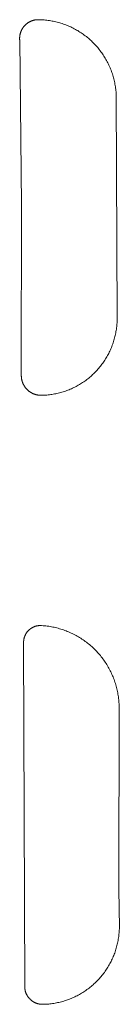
# Model space of a CAD drawing. Extents: x 211930 to 222589, y 569015 to 577578.
# Tile 85 of 95: x 222575.69 to 222578.31, y 575913.1 to 575938.83. Entities that reach past the tile are written whole.
import ezdxf

# ---------------------------------------------------------------- set-up
doc = ezdxf.new("R2010")
doc.units = 0
doc.layers.add('016 Alles planjaar 2023', color=72, linetype='Continuous', lineweight=20, true_color=0x1e90ff)

msp = doc.modelspace()

# ---------------------------------------------------------------- hatches: boundary and pattern name
at = {"layer": '016 Alles planjaar 2023', "true_color": 0x1e90ff}
h = msp.add_hatch(dxfattribs=at)
h.set_pattern_fill('DQ_CLEAR', color=72, style=0)
h.set_pattern_definition([])
h.paths.add_polyline_path([(222578.228, 575936.877), (222578.226, 575936.911), (222578.223, 575936.946), (222578.22, 575936.98), (222578.216, 575937.014), (222578.212, 575937.048), (222578.207, 575937.083), (222578.202, 575937.117), (222578.195, 575937.15), (222578.189, 575937.184), (222578.182, 575937.218), (222578.174, 575937.252), (222578.166, 575937.285), (222578.157, 575937.318), (222578.147, 575937.351), (222578.137, 575937.384), (222578.127, 575937.417), (222578.116, 575937.45), (222578.104, 575937.482), (222578.092, 575937.514), (222578.079, 575937.547), (222578.066, 575937.578), (222578.052, 575937.61), (222578.038, 575937.641), (222578.023, 575937.672), (222578.008, 575937.703), (222577.992, 575937.734), (222577.976, 575937.764), (222577.959, 575937.794), (222577.942, 575937.824), (222577.924, 575937.853), (222577.905, 575937.883), (222577.887, 575937.911), (222577.867, 575937.94), (222577.848, 575937.968), (222577.827, 575937.996), (222577.807, 575938.024), (222577.785, 575938.051), (222577.764, 575938.078), (222577.742, 575938.104), (222577.719, 575938.13), (222577.696, 575938.156), (222577.673, 575938.181), (222577.649, 575938.206), (222577.625, 575938.231), (222577.601, 575938.255), (222577.576, 575938.279), (222577.55, 575938.302), (222577.524, 575938.325), (222577.498, 575938.347), (222577.472, 575938.369), (222577.445, 575938.391), (222577.418, 575938.412), (222577.39, 575938.433), (222577.362, 575938.453), (222577.334, 575938.473), (222577.305, 575938.492), (222577.276, 575938.511), (222577.247, 575938.529), (222577.218, 575938.547), (222577.188, 575938.564), (222577.158, 575938.581), (222577.128, 575938.597), (222577.097, 575938.613), (222577.066, 575938.628), (222577.035, 575938.643), (222577.004, 575938.657), (222576.972, 575938.671), (222576.94, 575938.684), (222576.908, 575938.696), (222576.876, 575938.709), (222576.843, 575938.72), (222576.811, 575938.731), (222576.778, 575938.742), (222576.745, 575938.752), (222576.712, 575938.761), (222576.678, 575938.77), (222576.645, 575938.778), (222576.611, 575938.786), (222576.578, 575938.793), (222576.544, 575938.799), (222576.51, 575938.805), (222576.476, 575938.811), (222576.442, 575938.816), (222576.408, 575938.82), (222576.373, 575938.824), (222576.339, 575938.827), (222576.305, 575938.829), (222576.27, 575938.831), (222576.236, 575938.833), (222576.201, 575938.834), (222576.159, 575938.834), (222576.151, 575938.833), (222576.143, 575938.832), (222576.134, 575938.832), (222576.126, 575938.831), (222576.118, 575938.83), (222576.11, 575938.829), (222576.102, 575938.827), (222576.094, 575938.826), (222576.086, 575938.824), (222576.078, 575938.822), (222576.07, 575938.821), (222576.062, 575938.819), (222576.054, 575938.816), (222576.046, 575938.814), (222576.039, 575938.812), (222576.031, 575938.809), (222576.023, 575938.807), (222576.015, 575938.804), (222576.008, 575938.801), (222576, 575938.798), (222575.993, 575938.795), (222575.985, 575938.792), (222575.978, 575938.788), (222575.97, 575938.785), (222575.963, 575938.781), (222575.956, 575938.777), (222575.949, 575938.773), (222575.942, 575938.769), (222575.934, 575938.765), (222575.927, 575938.761), (222575.921, 575938.757), (222575.914, 575938.752), (222575.907, 575938.748), (222575.9, 575938.743), (222575.894, 575938.738), (222575.887, 575938.733), (222575.881, 575938.728), (222575.874, 575938.723), (222575.868, 575938.718), (222575.862, 575938.713), (222575.856, 575938.707), (222575.85, 575938.702), (222575.844, 575938.696), (222575.838, 575938.69), (222575.832, 575938.684), (222575.827, 575938.679), (222575.821, 575938.673), (222575.816, 575938.666), (222575.81, 575938.66), (222575.805, 575938.654), (222575.8, 575938.648), (222575.795, 575938.641), (222575.79, 575938.635), (222575.785, 575938.628), (222575.781, 575938.621), (222575.776, 575938.615), (222575.772, 575938.608), (222575.767, 575938.601), (222575.763, 575938.594), (222575.759, 575938.587), (222575.755, 575938.58), (222575.751, 575938.572), (222575.747, 575938.565), (222575.744, 575938.558), (222575.74, 575938.55), (222575.737, 575938.543), (222575.734, 575938.536), (222575.73, 575938.528), (222575.727, 575938.52), (222575.725, 575938.513), (222575.722, 575938.505), (222575.719, 575938.497), (222575.717, 575938.49), (222575.714, 575938.482), (222575.712, 575938.474), (222575.71, 575938.466), (222575.708, 575938.458), (222575.706, 575938.45), (222575.704, 575938.442), (222575.703, 575938.434), (222575.701, 575938.426), (222575.7, 575938.418), (222575.699, 575938.41), (222575.698, 575938.402), (222575.697, 575938.394), (222575.696, 575938.386), (222575.696, 575938.377), (222575.695, 575938.369), (222575.695, 575938.361), (222575.695, 575938.353), (222575.694, 575938.345), (222575.694, 575938.337), (222575.695, 575938.328), (222575.695, 575938.32), (222575.695, 575938.312), (222575.696, 575938.304), (222575.743, 575933.997), (222575.739, 575929.535), (222575.739, 575929.526), (222575.739, 575929.518), (222575.74, 575929.509), (222575.74, 575929.501), (222575.741, 575929.492), (222575.741, 575929.484), (222575.742, 575929.475), (222575.743, 575929.466), (222575.745, 575929.458), (222575.746, 575929.449), (222575.747, 575929.441), (222575.749, 575929.433), (222575.751, 575929.424), (222575.753, 575929.416), (222575.755, 575929.407), (222575.757, 575929.399), (222575.759, 575929.391), (222575.762, 575929.383), (222575.764, 575929.374), (222575.767, 575929.366), (222575.77, 575929.358), (222575.773, 575929.35), (222575.776, 575929.342), (222575.779, 575929.334), (222575.782, 575929.326), (222575.786, 575929.318), (222575.79, 575929.311), (222575.793, 575929.303), (222575.797, 575929.295), (222575.801, 575929.288), (222575.806, 575929.28), (222575.81, 575929.273), (222575.814, 575929.265), (222575.819, 575929.258), (222575.823, 575929.251), (222575.828, 575929.244), (222575.833, 575929.237), (222575.838, 575929.23), (222575.843, 575929.223), (222575.848, 575929.216), (222575.854, 575929.209), (222575.859, 575929.203), (222575.865, 575929.196), (222575.87, 575929.19), (222575.876, 575929.183), (222575.882, 575929.177), (222575.888, 575929.171), (222575.894, 575929.165), (222575.9, 575929.159), (222575.907, 575929.153), (222575.913, 575929.147), (222575.92, 575929.142), (222575.926, 575929.136), (222575.933, 575929.131), (222575.94, 575929.125), (222575.946, 575929.12), (222575.953, 575929.115), (222575.96, 575929.11), (222575.967, 575929.105), (222575.975, 575929.101), (222575.982, 575929.096), (222575.989, 575929.091), (222575.997, 575929.087), (222576.004, 575929.083), (222576.012, 575929.079), (222576.019, 575929.075), (222576.027, 575929.071), (222576.035, 575929.067), (222576.042, 575929.064), (222576.05, 575929.06), (222576.058, 575929.057), (222576.066, 575929.054), (222576.074, 575929.05), (222576.082, 575929.048), (222576.09, 575929.045), (222576.098, 575929.042), (222576.107, 575929.04), (222576.115, 575929.037), (222576.123, 575929.035), (222576.132, 575929.033), (222576.14, 575929.031), (222576.148, 575929.029), (222576.157, 575929.027), (222576.165, 575929.026), (222576.174, 575929.024), (222576.182, 575929.023), (222576.191, 575929.022), (222576.199, 575929.021), (222576.208, 575929.02), (222576.216, 575929.019), (222576.225, 575929.019), (222576.233, 575929.018), (222576.275, 575929.018), (222576.309, 575929.019), (222576.342, 575929.021), (222576.376, 575929.023), (222576.409, 575929.025), (222576.442, 575929.028), (222576.476, 575929.032), (222576.509, 575929.036), (222576.542, 575929.041), (222576.575, 575929.046), (222576.608, 575929.052), (222576.641, 575929.058), (222576.673, 575929.065), (222576.706, 575929.073), (222576.738, 575929.081), (222576.771, 575929.089), (222576.803, 575929.098), (222576.835, 575929.108), (222576.867, 575929.118), (222576.898, 575929.129), (222576.93, 575929.14), (222576.961, 575929.152), (222576.992, 575929.164), (222577.023, 575929.177), (222577.054, 575929.19), (222577.084, 575929.204), (222577.115, 575929.218), (222577.145, 575929.233), (222577.174, 575929.248), (222577.204, 575929.264), (222577.233, 575929.28), (222577.262, 575929.297), (222577.291, 575929.314), (222577.319, 575929.332), (222577.347, 575929.35), (222577.375, 575929.369), (222577.402, 575929.388), (222577.429, 575929.408), (222577.456, 575929.428), (222577.483, 575929.448), (222577.509, 575929.469), (222577.535, 575929.49), (222577.56, 575929.512), (222577.585, 575929.534), (222577.61, 575929.557), (222577.634, 575929.58), (222577.658, 575929.603), (222577.681, 575929.627), (222577.705, 575929.651), (222577.727, 575929.675), (222577.75, 575929.7), (222577.771, 575929.726), (222577.793, 575929.751), (222577.814, 575929.777), (222577.835, 575929.803), (222577.855, 575929.83), (222577.875, 575929.857), (222577.894, 575929.884), (222577.913, 575929.912), (222577.931, 575929.94), (222577.949, 575929.968), (222577.966, 575929.997), (222577.983, 575930.026), (222578, 575930.055), (222578.016, 575930.084), (222578.031, 575930.114), (222578.046, 575930.144), (222578.061, 575930.174), (222578.075, 575930.204), (222578.088, 575930.235), (222578.101, 575930.266), (222578.113, 575930.297), (222578.125, 575930.328), (222578.137, 575930.359), (222578.148, 575930.391), (222578.158, 575930.423), (222578.168, 575930.455), (222578.177, 575930.487), (222578.186, 575930.519), (222578.194, 575930.552), (222578.202, 575930.584), (222578.209, 575930.617), (222578.216, 575930.649), (222578.222, 575930.682), (222578.227, 575930.715), (222578.232, 575930.748), (222578.237, 575930.782), (222578.24, 575930.815), (222578.244, 575930.848), (222578.247, 575930.881), (222578.249, 575930.915), (222578.25, 575930.948), (222578.251, 575930.982), (222578.252, 575931.015), (222578.228, 575936.877)])
h = msp.add_hatch(dxfattribs=at)
h.set_pattern_fill('DQ_CLEAR', color=72, style=0)
h.set_pattern_definition([])
h.paths.add_polyline_path([(222578.303, 575920.954), (222578.301, 575920.99), (222578.298, 575921.026), (222578.294, 575921.062), (222578.29, 575921.098), (222578.286, 575921.134), (222578.28, 575921.17), (222578.274, 575921.206), (222578.268, 575921.241), (222578.261, 575921.277), (222578.253, 575921.312), (222578.245, 575921.347), (222578.236, 575921.382), (222578.227, 575921.417), (222578.217, 575921.452), (222578.206, 575921.487), (222578.195, 575921.521), (222578.183, 575921.555), (222578.171, 575921.589), (222578.158, 575921.623), (222578.145, 575921.657), (222578.131, 575921.69), (222578.116, 575921.723), (222578.101, 575921.756), (222578.086, 575921.789), (222578.069, 575921.821), (222578.053, 575921.853), (222578.035, 575921.885), (222578.018, 575921.917), (222577.999, 575921.948), (222577.981, 575921.979), (222577.961, 575922.009), (222577.941, 575922.04), (222577.921, 575922.07), (222577.9, 575922.099), (222577.879, 575922.128), (222577.857, 575922.157), (222577.835, 575922.186), (222577.812, 575922.214), (222577.789, 575922.242), (222577.765, 575922.269), (222577.741, 575922.296), (222577.716, 575922.322), (222577.691, 575922.349), (222577.666, 575922.374), (222577.64, 575922.4), (222577.614, 575922.424), (222577.587, 575922.449), (222577.56, 575922.473), (222577.532, 575922.496), (222577.504, 575922.519), (222577.476, 575922.542), (222577.447, 575922.564), (222577.418, 575922.585), (222577.389, 575922.607), (222577.359, 575922.627), (222577.329, 575922.647), (222577.299, 575922.667), (222577.268, 575922.686), (222577.237, 575922.705), (222577.206, 575922.723), (222577.174, 575922.74), (222577.142, 575922.757), (222577.11, 575922.774), (222577.077, 575922.79), (222577.045, 575922.805), (222577.012, 575922.82), (222576.978, 575922.834), (222576.945, 575922.848), (222576.911, 575922.861), (222576.877, 575922.874), (222576.843, 575922.886), (222576.809, 575922.897), (222576.774, 575922.908), (222576.74, 575922.919), (222576.705, 575922.928), (222576.67, 575922.937), (222576.635, 575922.946), (222576.599, 575922.954), (222576.564, 575922.961), (222576.528, 575922.968), (222576.493, 575922.974), (222576.457, 575922.98), (222576.421, 575922.985), (222576.385, 575922.989), (222576.349, 575922.993), (222576.313, 575922.996), (222576.27, 575923), (222576.262, 575923), (222576.255, 575923), (222576.248, 575923.001), (222576.241, 575923.001), (222576.233, 575923.001), (222576.226, 575923.001), (222576.219, 575923), (222576.211, 575923), (222576.204, 575923), (222576.197, 575922.999), (222576.19, 575922.998), (222576.182, 575922.997), (222576.175, 575922.996), (222576.168, 575922.995), (222576.161, 575922.994), (222576.153, 575922.993), (222576.146, 575922.991), (222576.139, 575922.99), (222576.132, 575922.988), (222576.125, 575922.986), (222576.118, 575922.984), (222576.111, 575922.982), (222576.104, 575922.98), (222576.097, 575922.978), (222576.09, 575922.975), (222576.083, 575922.973), (222576.077, 575922.97), (222576.07, 575922.967), (222576.063, 575922.965), (222576.056, 575922.962), (222576.05, 575922.959), (222576.043, 575922.955), (222576.037, 575922.952), (222576.03, 575922.949), (222576.024, 575922.945), (222576.017, 575922.942), (222576.011, 575922.938), (222576.005, 575922.934), (222575.999, 575922.93), (222575.993, 575922.926), (222575.987, 575922.922), (222575.981, 575922.918), (222575.975, 575922.913), (222575.969, 575922.909), (222575.963, 575922.904), (222575.958, 575922.9), (222575.952, 575922.895), (222575.947, 575922.89), (222575.941, 575922.885), (222575.936, 575922.881), (222575.931, 575922.875), (222575.925, 575922.87), (222575.92, 575922.865), (222575.915, 575922.86), (222575.91, 575922.854), (222575.906, 575922.849), (222575.901, 575922.843), (222575.896, 575922.838), (222575.892, 575922.832), (222575.887, 575922.826), (222575.883, 575922.82), (222575.879, 575922.814), (222575.874, 575922.808), (222575.87, 575922.802), (222575.867, 575922.796), (222575.863, 575922.79), (222575.859, 575922.784), (222575.855, 575922.777), (222575.852, 575922.771), (222575.848, 575922.764), (222575.845, 575922.758), (222575.842, 575922.751), (222575.839, 575922.745), (222575.836, 575922.738), (222575.833, 575922.731), (222575.83, 575922.725), (222575.827, 575922.718), (222575.825, 575922.711), (222575.823, 575922.704), (222575.82, 575922.697), (222575.818, 575922.69), (222575.816, 575922.683), (222575.814, 575922.676), (222575.812, 575922.669), (222575.81, 575922.662), (222575.809, 575922.655), (222575.807, 575922.648), (222575.806, 575922.641), (222575.805, 575922.633), (222575.804, 575922.626), (222575.803, 575922.619), (222575.802, 575922.612), (222575.801, 575922.604), (222575.8, 575922.597), (222575.8, 575922.59), (222575.799, 575922.583), (222575.799, 575922.575), (222575.799, 575922.568), (222575.829, 575913.554), (222575.829, 575913.546), (222575.83, 575913.539), (222575.83, 575913.531), (222575.831, 575913.523), (222575.832, 575913.515), (222575.833, 575913.508), (222575.834, 575913.5), (222575.835, 575913.492), (222575.836, 575913.485), (222575.838, 575913.477), (222575.839, 575913.47), (222575.841, 575913.462), (222575.843, 575913.455), (222575.844, 575913.447), (222575.847, 575913.44), (222575.849, 575913.432), (222575.851, 575913.425), (222575.853, 575913.417), (222575.856, 575913.41), (222575.859, 575913.403), (222575.861, 575913.396), (222575.864, 575913.388), (222575.867, 575913.381), (222575.87, 575913.374), (222575.874, 575913.367), (222575.877, 575913.36), (222575.881, 575913.353), (222575.884, 575913.347), (222575.888, 575913.34), (222575.892, 575913.333), (222575.896, 575913.326), (222575.9, 575913.32), (222575.904, 575913.313), (222575.908, 575913.307), (222575.913, 575913.3), (222575.917, 575913.294), (222575.922, 575913.288), (222575.926, 575913.282), (222575.931, 575913.276), (222575.936, 575913.27), (222575.941, 575913.264), (222575.946, 575913.258), (222575.951, 575913.252), (222575.957, 575913.247), (222575.962, 575913.241), (222575.967, 575913.236), (222575.973, 575913.23), (222575.979, 575913.225), (222575.984, 575913.22), (222575.99, 575913.215), (222575.996, 575913.21), (222576.002, 575913.205), (222576.008, 575913.2), (222576.014, 575913.195), (222576.021, 575913.191), (222576.027, 575913.186), (222576.033, 575913.182), (222576.04, 575913.177), (222576.046, 575913.173), (222576.053, 575913.169), (222576.059, 575913.165), (222576.066, 575913.161), (222576.073, 575913.158), (222576.08, 575913.154), (222576.087, 575913.151), (222576.094, 575913.147), (222576.101, 575913.144), (222576.108, 575913.141), (222576.115, 575913.138), (222576.122, 575913.135), (222576.129, 575913.132), (222576.136, 575913.129), (222576.144, 575913.127), (222576.151, 575913.124), (222576.158, 575913.122), (222576.166, 575913.12), (222576.173, 575913.118), (222576.181, 575913.116), (222576.188, 575913.114), (222576.196, 575913.112), (222576.203, 575913.111), (222576.211, 575913.109), (222576.219, 575913.108), (222576.226, 575913.107), (222576.234, 575913.106), (222576.242, 575913.105), (222576.249, 575913.104), (222576.257, 575913.103), (222576.265, 575913.103), (222576.273, 575913.102), (222576.28, 575913.102), (222576.322, 575913.103), (222576.356, 575913.104), (222576.39, 575913.105), (222576.423, 575913.108), (222576.457, 575913.11), (222576.491, 575913.114), (222576.525, 575913.118), (222576.558, 575913.122), (222576.592, 575913.127), (222576.625, 575913.133), (222576.658, 575913.139), (222576.692, 575913.146), (222576.725, 575913.153), (222576.758, 575913.161), (222576.791, 575913.169), (222576.823, 575913.178), (222576.856, 575913.188), (222576.888, 575913.198), (222576.92, 575913.208), (222576.952, 575913.219), (222576.984, 575913.231), (222577.016, 575913.243), (222577.047, 575913.255), (222577.079, 575913.269), (222577.11, 575913.282), (222577.14, 575913.297), (222577.171, 575913.311), (222577.201, 575913.326), (222577.231, 575913.342), (222577.261, 575913.358), (222577.29, 575913.375), (222577.32, 575913.392), (222577.349, 575913.41), (222577.377, 575913.428), (222577.406, 575913.447), (222577.434, 575913.466), (222577.461, 575913.485), (222577.489, 575913.505), (222577.516, 575913.526), (222577.542, 575913.547), (222577.569, 575913.568), (222577.595, 575913.59), (222577.62, 575913.612), (222577.645, 575913.634), (222577.67, 575913.658), (222577.695, 575913.681), (222577.719, 575913.705), (222577.742, 575913.729), (222577.766, 575913.754), (222577.789, 575913.779), (222577.811, 575913.804), (222577.833, 575913.83), (222577.855, 575913.856), (222577.876, 575913.882), (222577.896, 575913.909), (222577.917, 575913.936), (222577.937, 575913.964), (222577.956, 575913.992), (222577.975, 575914.02), (222577.993, 575914.048), (222578.011, 575914.077), (222578.029, 575914.106), (222578.046, 575914.136), (222578.062, 575914.165), (222578.078, 575914.195), (222578.093, 575914.225), (222578.108, 575914.256), (222578.123, 575914.286), (222578.137, 575914.317), (222578.15, 575914.348), (222578.163, 575914.379), (222578.176, 575914.411), (222578.188, 575914.443), (222578.199, 575914.475), (222578.21, 575914.507), (222578.22, 575914.539), (222578.23, 575914.572), (222578.239, 575914.604), (222578.248, 575914.637), (222578.256, 575914.67), (222578.263, 575914.703), (222578.27, 575914.736), (222578.277, 575914.769), (222578.283, 575914.803), (222578.288, 575914.836), (222578.293, 575914.87), (222578.297, 575914.903), (222578.301, 575914.937), (222578.304, 575914.971), (222578.307, 575915.004), (222578.309, 575915.038), (222578.31, 575915.072), (222578.311, 575915.106), (222578.299, 575916.105), (222578.303, 575920.954)])

# ---------------------------------------------------------------- linework, layer by layer
at = {"layer": '016 Alles planjaar 2023', "color": 14, "true_color": 0x004000}
for points in [[(222578.228, 575936.877), (222578.226, 575936.911), (222578.223, 575936.946), (222578.22, 575936.98), (222578.216, 575937.014), (222578.212, 575937.048), (222578.207, 575937.083), (222578.202, 575937.117), (222578.195, 575937.15), (222578.189, 575937.184), (222578.182, 575937.218), (222578.174, 575937.252), (222578.166, 575937.285), (222578.157, 575937.318), (222578.147, 575937.351), (222578.137, 575937.384), (222578.127, 575937.417), (222578.116, 575937.45), (222578.104, 575937.482), (222578.092, 575937.514), (222578.079, 575937.547), (222578.066, 575937.578), (222578.052, 575937.61), (222578.038, 575937.641), (222578.023, 575937.672), (222578.008, 575937.703), (222577.992, 575937.734), (222577.976, 575937.764), (222577.959, 575937.794), (222577.942, 575937.824), (222577.924, 575937.853), (222577.905, 575937.883), (222577.887, 575937.911), (222577.867, 575937.94), (222577.848, 575937.968), (222577.827, 575937.996), (222577.807, 575938.024), (222577.785, 575938.051), (222577.764, 575938.078), (222577.742, 575938.104), (222577.719, 575938.13), (222577.696, 575938.156), (222577.673, 575938.181), (222577.649, 575938.206), (222577.625, 575938.231), (222577.601, 575938.255), (222577.576, 575938.279), (222577.55, 575938.302), (222577.524, 575938.325), (222577.498, 575938.347), (222577.472, 575938.369), (222577.445, 575938.391), (222577.418, 575938.412), (222577.39, 575938.433), (222577.362, 575938.453), (222577.334, 575938.473), (222577.305, 575938.492), (222577.276, 575938.511), (222577.247, 575938.529), (222577.218, 575938.547), (222577.188, 575938.564), (222577.158, 575938.581), (222577.128, 575938.597), (222577.097, 575938.613), (222577.066, 575938.628), (222577.035, 575938.643), (222577.004, 575938.657), (222576.972, 575938.671), (222576.94, 575938.684), (222576.908, 575938.696), (222576.876, 575938.709), (222576.843, 575938.72), (222576.811, 575938.731), (222576.778, 575938.742), (222576.745, 575938.752), (222576.712, 575938.761), (222576.678, 575938.77), (222576.645, 575938.778), (222576.611, 575938.786), (222576.578, 575938.793), (222576.544, 575938.799), (222576.51, 575938.805), (222576.476, 575938.811), (222576.442, 575938.816), (222576.408, 575938.82), (222576.373, 575938.824), (222576.339, 575938.827), (222576.305, 575938.829), (222576.27, 575938.831), (222576.236, 575938.833), (222576.201, 575938.834), (222576.159, 575938.834), (222576.151, 575938.833), (222576.143, 575938.832), (222576.134, 575938.832), (222576.126, 575938.831), (222576.118, 575938.83), (222576.11, 575938.829), (222576.102, 575938.827), (222576.094, 575938.826), (222576.086, 575938.824), (222576.078, 575938.822), (222576.07, 575938.821), (222576.062, 575938.819), (222576.054, 575938.816), (222576.046, 575938.814), (222576.039, 575938.812), (222576.031, 575938.809), (222576.023, 575938.807), (222576.015, 575938.804), (222576.008, 575938.801), (222576, 575938.798), (222575.993, 575938.795), (222575.985, 575938.792), (222575.978, 575938.788), (222575.97, 575938.785), (222575.963, 575938.781), (222575.956, 575938.777), (222575.949, 575938.773), (222575.942, 575938.769), (222575.934, 575938.765), (222575.927, 575938.761), (222575.921, 575938.757), (222575.914, 575938.752), (222575.907, 575938.748), (222575.9, 575938.743), (222575.894, 575938.738), (222575.887, 575938.733), (222575.881, 575938.728), (222575.874, 575938.723), (222575.868, 575938.718), (222575.862, 575938.713), (222575.856, 575938.707), (222575.85, 575938.702), (222575.844, 575938.696), (222575.838, 575938.69), (222575.832, 575938.684), (222575.827, 575938.679), (222575.821, 575938.673), (222575.816, 575938.666), (222575.81, 575938.66), (222575.805, 575938.654), (222575.8, 575938.648), (222575.795, 575938.641), (222575.79, 575938.635), (222575.785, 575938.628), (222575.781, 575938.621), (222575.776, 575938.615), (222575.772, 575938.608), (222575.767, 575938.601), (222575.763, 575938.594), (222575.759, 575938.587), (222575.755, 575938.58), (222575.751, 575938.572), (222575.747, 575938.565), (222575.744, 575938.558), (222575.74, 575938.55), (222575.737, 575938.543), (222575.734, 575938.536), (222575.73, 575938.528), (222575.727, 575938.52), (222575.725, 575938.513), (222575.722, 575938.505), (222575.719, 575938.497), (222575.717, 575938.49), (222575.714, 575938.482), (222575.712, 575938.474), (222575.71, 575938.466), (222575.708, 575938.458), (222575.706, 575938.45), (222575.704, 575938.442), (222575.703, 575938.434), (222575.701, 575938.426), (222575.7, 575938.418), (222575.699, 575938.41), (222575.698, 575938.402), (222575.697, 575938.394), (222575.696, 575938.386), (222575.696, 575938.377), (222575.695, 575938.369), (222575.695, 575938.361), (222575.695, 575938.353), (222575.694, 575938.345), (222575.694, 575938.337), (222575.695, 575938.328), (222575.695, 575938.32), (222575.695, 575938.312), (222575.696, 575938.304), (222575.743, 575933.997), (222575.739, 575929.535), (222575.739, 575929.526), (222575.739, 575929.518), (222575.74, 575929.509), (222575.74, 575929.501), (222575.741, 575929.492), (222575.741, 575929.484), (222575.742, 575929.475), (222575.743, 575929.466), (222575.745, 575929.458), (222575.746, 575929.449), (222575.747, 575929.441), (222575.749, 575929.433), (222575.751, 575929.424), (222575.753, 575929.416), (222575.755, 575929.407), (222575.757, 575929.399), (222575.759, 575929.391), (222575.762, 575929.383), (222575.764, 575929.374), (222575.767, 575929.366), (222575.77, 575929.358), (222575.773, 575929.35), (222575.776, 575929.342), (222575.779, 575929.334), (222575.782, 575929.326), (222575.786, 575929.318), (222575.79, 575929.311), (222575.793, 575929.303), (222575.797, 575929.295), (222575.801, 575929.288), (222575.806, 575929.28), (222575.81, 575929.273), (222575.814, 575929.265), (222575.819, 575929.258), (222575.823, 575929.251), (222575.828, 575929.244), (222575.833, 575929.237), (222575.838, 575929.23), (222575.843, 575929.223), (222575.848, 575929.216), (222575.854, 575929.209), (222575.859, 575929.203), (222575.865, 575929.196), (222575.87, 575929.19), (222575.876, 575929.183), (222575.882, 575929.177), (222575.888, 575929.171), (222575.894, 575929.165), (222575.9, 575929.159), (222575.907, 575929.153), (222575.913, 575929.147), (222575.92, 575929.142), (222575.926, 575929.136), (222575.933, 575929.131), (222575.94, 575929.125), (222575.946, 575929.12), (222575.953, 575929.115), (222575.96, 575929.11), (222575.967, 575929.105), (222575.975, 575929.101), (222575.982, 575929.096), (222575.989, 575929.091), (222575.997, 575929.087), (222576.004, 575929.083), (222576.012, 575929.079), (222576.019, 575929.075), (222576.027, 575929.071), (222576.035, 575929.067), (222576.042, 575929.064), (222576.05, 575929.06), (222576.058, 575929.057), (222576.066, 575929.054), (222576.074, 575929.05), (222576.082, 575929.048), (222576.09, 575929.045), (222576.098, 575929.042), (222576.107, 575929.04), (222576.115, 575929.037), (222576.123, 575929.035), (222576.132, 575929.033), (222576.14, 575929.031), (222576.148, 575929.029), (222576.157, 575929.027), (222576.165, 575929.026), (222576.174, 575929.024), (222576.182, 575929.023), (222576.191, 575929.022), (222576.199, 575929.021), (222576.208, 575929.02), (222576.216, 575929.019), (222576.225, 575929.019), (222576.233, 575929.018), (222576.275, 575929.018), (222576.309, 575929.019), (222576.342, 575929.021), (222576.376, 575929.023), (222576.409, 575929.025), (222576.442, 575929.028), (222576.476, 575929.032), (222576.509, 575929.036), (222576.542, 575929.041), (222576.575, 575929.046), (222576.608, 575929.052), (222576.641, 575929.058), (222576.673, 575929.065), (222576.706, 575929.073), (222576.738, 575929.081), (222576.771, 575929.089), (222576.803, 575929.098), (222576.835, 575929.108), (222576.867, 575929.118), (222576.898, 575929.129), (222576.93, 575929.14), (222576.961, 575929.152), (222576.992, 575929.164), (222577.023, 575929.177), (222577.054, 575929.19), (222577.084, 575929.204), (222577.115, 575929.218), (222577.145, 575929.233), (222577.174, 575929.248), (222577.204, 575929.264), (222577.233, 575929.28), (222577.262, 575929.297), (222577.291, 575929.314), (222577.319, 575929.332), (222577.347, 575929.35), (222577.375, 575929.369), (222577.402, 575929.388), (222577.429, 575929.408), (222577.456, 575929.428), (222577.483, 575929.448), (222577.509, 575929.469), (222577.535, 575929.49), (222577.56, 575929.512), (222577.585, 575929.534), (222577.61, 575929.557), (222577.634, 575929.58), (222577.658, 575929.603), (222577.681, 575929.627), (222577.705, 575929.651), (222577.727, 575929.675), (222577.75, 575929.7), (222577.771, 575929.726), (222577.793, 575929.751), (222577.814, 575929.777), (222577.835, 575929.803), (222577.855, 575929.83), (222577.875, 575929.857), (222577.894, 575929.884), (222577.913, 575929.912), (222577.931, 575929.94), (222577.949, 575929.968), (222577.966, 575929.997), (222577.983, 575930.026), (222578, 575930.055), (222578.016, 575930.084), (222578.031, 575930.114), (222578.046, 575930.144), (222578.061, 575930.174), (222578.075, 575930.204), (222578.088, 575930.235), (222578.101, 575930.266), (222578.113, 575930.297), (222578.125, 575930.328), (222578.137, 575930.359), (222578.148, 575930.391), (222578.158, 575930.423), (222578.168, 575930.455), (222578.177, 575930.487), (222578.186, 575930.519), (222578.194, 575930.552), (222578.202, 575930.584), (222578.209, 575930.617), (222578.216, 575930.649), (222578.222, 575930.682), (222578.227, 575930.715), (222578.232, 575930.748), (222578.237, 575930.782), (222578.24, 575930.815), (222578.244, 575930.848), (222578.247, 575930.881), (222578.249, 575930.915), (222578.25, 575930.948), (222578.251, 575930.982), (222578.252, 575931.015), (222578.228, 575936.877)], [(222578.303, 575920.954), (222578.301, 575920.99), (222578.298, 575921.026), (222578.294, 575921.062), (222578.29, 575921.098), (222578.286, 575921.134), (222578.28, 575921.17), (222578.274, 575921.206), (222578.268, 575921.241), (222578.261, 575921.277), (222578.253, 575921.312), (222578.245, 575921.347), (222578.236, 575921.382), (222578.227, 575921.417), (222578.217, 575921.452), (222578.206, 575921.487), (222578.195, 575921.521), (222578.183, 575921.555), (222578.171, 575921.589), (222578.158, 575921.623), (222578.145, 575921.657), (222578.131, 575921.69), (222578.116, 575921.723), (222578.101, 575921.756), (222578.086, 575921.789), (222578.069, 575921.821), (222578.053, 575921.853), (222578.035, 575921.885), (222578.018, 575921.917), (222577.999, 575921.948), (222577.981, 575921.979), (222577.961, 575922.009), (222577.941, 575922.04), (222577.921, 575922.07), (222577.9, 575922.099), (222577.879, 575922.128), (222577.857, 575922.157), (222577.835, 575922.186), (222577.812, 575922.214), (222577.789, 575922.242), (222577.765, 575922.269), (222577.741, 575922.296), (222577.716, 575922.322), (222577.691, 575922.349), (222577.666, 575922.374), (222577.64, 575922.4), (222577.614, 575922.424), (222577.587, 575922.449), (222577.56, 575922.473), (222577.532, 575922.496), (222577.504, 575922.519), (222577.476, 575922.542), (222577.447, 575922.564), (222577.418, 575922.585), (222577.389, 575922.607), (222577.359, 575922.627), (222577.329, 575922.647), (222577.299, 575922.667), (222577.268, 575922.686), (222577.237, 575922.705), (222577.206, 575922.723), (222577.174, 575922.74), (222577.142, 575922.757), (222577.11, 575922.774), (222577.077, 575922.79), (222577.045, 575922.805), (222577.012, 575922.82), (222576.978, 575922.834), (222576.945, 575922.848), (222576.911, 575922.861), (222576.877, 575922.874), (222576.843, 575922.886), (222576.809, 575922.897), (222576.774, 575922.908), (222576.74, 575922.919), (222576.705, 575922.928), (222576.67, 575922.937), (222576.635, 575922.946), (222576.599, 575922.954), (222576.564, 575922.961), (222576.528, 575922.968), (222576.493, 575922.974), (222576.457, 575922.98), (222576.421, 575922.985), (222576.385, 575922.989), (222576.349, 575922.993), (222576.313, 575922.996), (222576.27, 575923), (222576.262, 575923), (222576.255, 575923), (222576.248, 575923.001), (222576.241, 575923.001), (222576.233, 575923.001), (222576.226, 575923.001), (222576.219, 575923), (222576.211, 575923), (222576.204, 575923), (222576.197, 575922.999), (222576.19, 575922.998), (222576.182, 575922.997), (222576.175, 575922.996), (222576.168, 575922.995), (222576.161, 575922.994), (222576.153, 575922.993), (222576.146, 575922.991), (222576.139, 575922.99), (222576.132, 575922.988), (222576.125, 575922.986), (222576.118, 575922.984), (222576.111, 575922.982), (222576.104, 575922.98), (222576.097, 575922.978), (222576.09, 575922.975), (222576.083, 575922.973), (222576.077, 575922.97), (222576.07, 575922.967), (222576.063, 575922.965), (222576.056, 575922.962), (222576.05, 575922.959), (222576.043, 575922.955), (222576.037, 575922.952), (222576.03, 575922.949), (222576.024, 575922.945), (222576.017, 575922.942), (222576.011, 575922.938), (222576.005, 575922.934), (222575.999, 575922.93), (222575.993, 575922.926), (222575.987, 575922.922), (222575.981, 575922.918), (222575.975, 575922.913), (222575.969, 575922.909), (222575.963, 575922.904), (222575.958, 575922.9), (222575.952, 575922.895), (222575.947, 575922.89), (222575.941, 575922.885), (222575.936, 575922.881), (222575.931, 575922.875), (222575.925, 575922.87), (222575.92, 575922.865), (222575.915, 575922.86), (222575.91, 575922.854), (222575.906, 575922.849), (222575.901, 575922.843), (222575.896, 575922.838), (222575.892, 575922.832), (222575.887, 575922.826), (222575.883, 575922.82), (222575.879, 575922.814), (222575.874, 575922.808), (222575.87, 575922.802), (222575.867, 575922.796), (222575.863, 575922.79), (222575.859, 575922.784), (222575.855, 575922.777), (222575.852, 575922.771), (222575.848, 575922.764), (222575.845, 575922.758), (222575.842, 575922.751), (222575.839, 575922.745), (222575.836, 575922.738), (222575.833, 575922.731), (222575.83, 575922.725), (222575.827, 575922.718), (222575.825, 575922.711), (222575.823, 575922.704), (222575.82, 575922.697), (222575.818, 575922.69), (222575.816, 575922.683), (222575.814, 575922.676), (222575.812, 575922.669), (222575.81, 575922.662), (222575.809, 575922.655), (222575.807, 575922.648), (222575.806, 575922.641), (222575.805, 575922.633), (222575.804, 575922.626), (222575.803, 575922.619), (222575.802, 575922.612), (222575.801, 575922.604), (222575.8, 575922.597), (222575.8, 575922.59), (222575.799, 575922.583), (222575.799, 575922.575), (222575.799, 575922.568), (222575.829, 575913.554), (222575.829, 575913.546), (222575.83, 575913.539), (222575.83, 575913.531), (222575.831, 575913.523), (222575.832, 575913.515), (222575.833, 575913.508), (222575.834, 575913.5), (222575.835, 575913.492), (222575.836, 575913.485), (222575.838, 575913.477), (222575.839, 575913.47), (222575.841, 575913.462), (222575.843, 575913.455), (222575.844, 575913.447), (222575.847, 575913.44), (222575.849, 575913.432), (222575.851, 575913.425), (222575.853, 575913.417), (222575.856, 575913.41), (222575.859, 575913.403), (222575.861, 575913.396), (222575.864, 575913.388), (222575.867, 575913.381), (222575.87, 575913.374), (222575.874, 575913.367), (222575.877, 575913.36), (222575.881, 575913.353), (222575.884, 575913.347), (222575.888, 575913.34), (222575.892, 575913.333), (222575.896, 575913.326), (222575.9, 575913.32), (222575.904, 575913.313), (222575.908, 575913.307), (222575.913, 575913.3), (222575.917, 575913.294), (222575.922, 575913.288), (222575.926, 575913.282), (222575.931, 575913.276), (222575.936, 575913.27), (222575.941, 575913.264), (222575.946, 575913.258), (222575.951, 575913.252), (222575.957, 575913.247), (222575.962, 575913.241), (222575.967, 575913.236), (222575.973, 575913.23), (222575.979, 575913.225), (222575.984, 575913.22), (222575.99, 575913.215), (222575.996, 575913.21), (222576.002, 575913.205), (222576.008, 575913.2), (222576.014, 575913.195), (222576.021, 575913.191), (222576.027, 575913.186), (222576.033, 575913.182), (222576.04, 575913.177), (222576.046, 575913.173), (222576.053, 575913.169), (222576.059, 575913.165), (222576.066, 575913.161), (222576.073, 575913.158), (222576.08, 575913.154), (222576.087, 575913.151), (222576.094, 575913.147), (222576.101, 575913.144), (222576.108, 575913.141), (222576.115, 575913.138), (222576.122, 575913.135), (222576.129, 575913.132), (222576.136, 575913.129), (222576.144, 575913.127), (222576.151, 575913.124), (222576.158, 575913.122), (222576.166, 575913.12), (222576.173, 575913.118), (222576.181, 575913.116), (222576.188, 575913.114), (222576.196, 575913.112), (222576.203, 575913.111), (222576.211, 575913.109), (222576.219, 575913.108), (222576.226, 575913.107), (222576.234, 575913.106), (222576.242, 575913.105), (222576.249, 575913.104), (222576.257, 575913.103), (222576.265, 575913.103), (222576.273, 575913.102), (222576.28, 575913.102), (222576.322, 575913.103), (222576.356, 575913.104), (222576.39, 575913.105), (222576.423, 575913.108), (222576.457, 575913.11), (222576.491, 575913.114), (222576.525, 575913.118), (222576.558, 575913.122), (222576.592, 575913.127), (222576.625, 575913.133), (222576.658, 575913.139), (222576.692, 575913.146), (222576.725, 575913.153), (222576.758, 575913.161), (222576.791, 575913.169), (222576.823, 575913.178), (222576.856, 575913.188), (222576.888, 575913.198), (222576.92, 575913.208), (222576.952, 575913.219), (222576.984, 575913.231), (222577.016, 575913.243), (222577.047, 575913.255), (222577.079, 575913.269), (222577.11, 575913.282), (222577.14, 575913.297), (222577.171, 575913.311), (222577.201, 575913.326), (222577.231, 575913.342), (222577.261, 575913.358), (222577.29, 575913.375), (222577.32, 575913.392), (222577.349, 575913.41), (222577.377, 575913.428), (222577.406, 575913.447), (222577.434, 575913.466), (222577.461, 575913.485), (222577.489, 575913.505), (222577.516, 575913.526), (222577.542, 575913.547), (222577.569, 575913.568), (222577.595, 575913.59), (222577.62, 575913.612), (222577.645, 575913.634), (222577.67, 575913.658), (222577.695, 575913.681), (222577.719, 575913.705), (222577.742, 575913.729), (222577.766, 575913.754), (222577.789, 575913.779), (222577.811, 575913.804), (222577.833, 575913.83), (222577.855, 575913.856), (222577.876, 575913.882), (222577.896, 575913.909), (222577.917, 575913.936), (222577.937, 575913.964), (222577.956, 575913.992), (222577.975, 575914.02), (222577.993, 575914.048), (222578.011, 575914.077), (222578.029, 575914.106), (222578.046, 575914.136), (222578.062, 575914.165), (222578.078, 575914.195), (222578.093, 575914.225), (222578.108, 575914.256), (222578.123, 575914.286), (222578.137, 575914.317), (222578.15, 575914.348), (222578.163, 575914.379), (222578.176, 575914.411), (222578.188, 575914.443), (222578.199, 575914.475), (222578.21, 575914.507), (222578.22, 575914.539), (222578.23, 575914.572), (222578.239, 575914.604), (222578.248, 575914.637), (222578.256, 575914.67), (222578.263, 575914.703), (222578.27, 575914.736), (222578.277, 575914.769), (222578.283, 575914.803), (222578.288, 575914.836), (222578.293, 575914.87), (222578.297, 575914.903), (222578.301, 575914.937), (222578.304, 575914.971), (222578.307, 575915.004), (222578.309, 575915.038), (222578.31, 575915.072), (222578.311, 575915.106), (222578.299, 575916.105), (222578.303, 575920.954)]]:
    msp.add_lwpolyline(points, close=True, dxfattribs=at)

doc.saveas('drawing.dxf')
